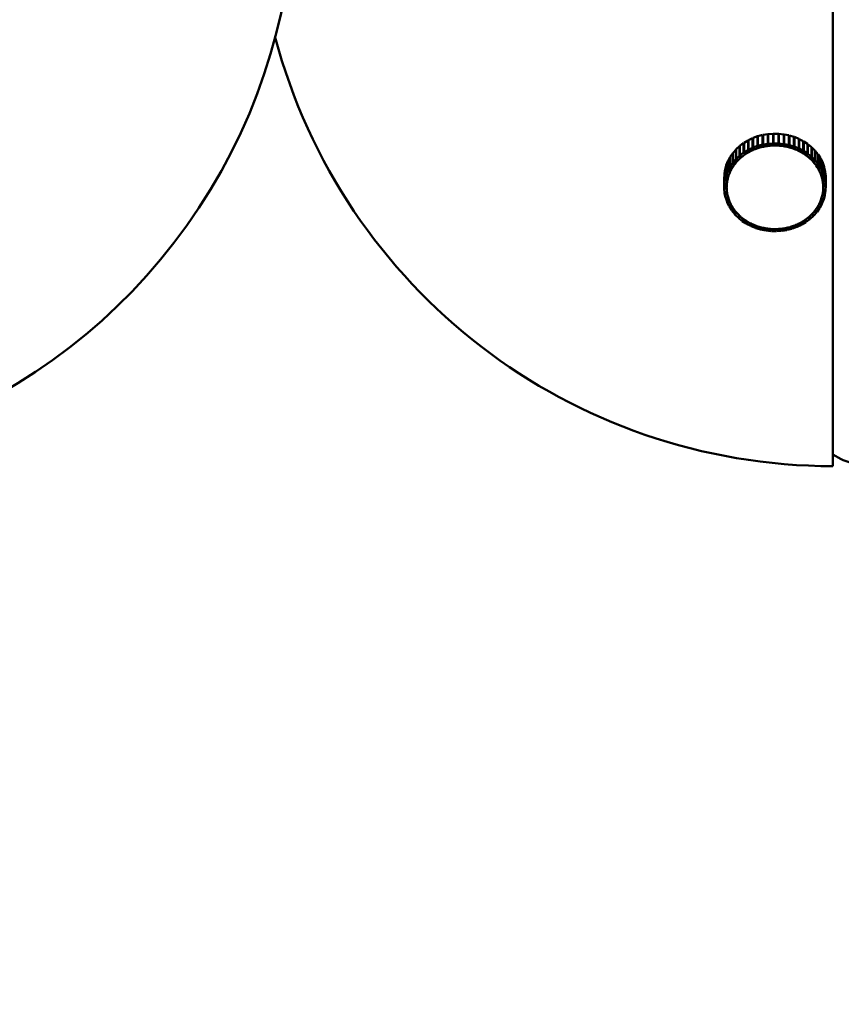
# Model space of a CAD drawing. Header units: millimetres. Extents: x 381 to 3103, y 17 to 2472.
# Tile 10 of 36: x 1206 to 1291, y 604 to 706. Entities that reach past the tile are written whole.
import ezdxf

# ---------------------------------------------------------------- set-up
doc = ezdxf.new("R2010")
doc.units = ezdxf.units.MM
doc.header["$LTSCALE"] = 12
doc.layers.add('Widoczne (ISO)', color=7, linetype='Continuous', lineweight=50)
doc.layers.add('Wymiar (ISO)', color=7, linetype='Continuous', lineweight=18)
doc.styles.add('Tekst notatki (ISO)', font='tahoma.ttf')
doc.dimstyles.new('Domyślne (ISO)', dxfattribs={"dimscale": 12, "dimtxt": 3, "dimasz": 3, "dimexe": 3.175, "dimexo": 0, "dimgap": 0.762, "dimtad": 1, "dimdec": 1, "dimlfac": 0.03937, "dimrnd": 1e-08, "dimzin": 0, "dimdsep": 46, "dimtxsty": 'Tekst notatki (ISO)', "dimblk": 'Filled-1', "dimcen": 0.09, "dimdle": 10, "dimse1": 1, "dimse2": 1, "dimclrd": 256, "dimclre": 256, "dimclrt": 256, "dimadec": 0, "dimazin": 0, "dimtfac": 0.666667, "dimtmove": 0, "dimatfit": 3, "dimfxl": 1, "dimtolj": 1, "dimlwd": 15, "dimlwe": 15, "dimarcsym": 0})

# ---------------------------------------------------------------- blocks, each defined once
blk = doc.blocks.new('Filled-1')
at = {"color": 0}
for p, q in [((0, 0), (-1, 0.25)), ((-1, 0.25), (-1, -0.25)), ((-1, 0), (0, 0)), ((-1, -0.25), (0, 0))]:
    blk.add_line(p, q, dxfattribs=at)
at = {"color": 0, "flags": 128}
blk.add_lwpolyline([(-1, -0.25), (0, 0), (-1, 0.25), (-1, -0.25)], dxfattribs=at)
at = {"color": 0}
blk.add_solid([(-1, -0.25), (0, 0), (-1, 0.25), (-1, -0.25)], dxfattribs=at)
blk = doc.blocks.new('*D9')
at = {"layer": 'Defpoints', "color": 0, "transparency": 16777216}
for p in [(925.71, 1346.51), (1573.16, 1346.51), (870.71, 230.38)]:
    blk.add_point(p, dxfattribs=at)
at = {"layer": 'Wymiar (ISO)', "lineweight": 15, "transparency": 16777216}
blk.add_line((1573.16, 266.38), (1573.16, 1310.51), dxfattribs=at)
at = {"layer": 'Wymiar (ISO)', "lineweight": 15, "transparency": 16777216, "xscale": 36, "yscale": 36, "zscale": 36}
for p, rotation in [((1573.16, 1346.51), 90), ((1573.16, 230.38), 270)]:
    blk.add_blockref('Filled-1', p, dxfattribs=dict(at, rotation=rotation))
at = {"layer": 'Wymiar (ISO)', "lineweight": 18, "transparency": 16777216, "insert": (1465.84, 689.34), "char_height": 36, "attachment_point": 1, "rotation": 90, "style": 'Tekst notatki (ISO)'}
blk.add_mtext('\\A1;43.9\\P1116 mm', dxfattribs=at)
blk = doc.blocks.new('*D10')
at = {"layer": 'Defpoints', "color": 0, "transparency": 16777216}
for p in [(925.71, 1496.51), (1573.16, 1496.51), (870.71, 230.38)]:
    blk.add_point(p, dxfattribs=at)
at = {"layer": 'Wymiar (ISO)', "lineweight": 15, "transparency": 16777216}
for p, q in [((1573.16, 1496.51), (1573.16, 1749)), ((1573.16, 266.38), (1573.16, 1460.51))]:
    blk.add_line(p, q, dxfattribs=at)
at = {"layer": 'Wymiar (ISO)', "lineweight": 15, "transparency": 16777216, "xscale": 36, "yscale": 36, "zscale": 36}
for p, rotation in [((1573.16, 1496.51), 90), ((1573.16, 230.38), 270)]:
    blk.add_blockref('Filled-1', p, dxfattribs=dict(at, rotation=rotation))
at = {"layer": 'Wymiar (ISO)', "lineweight": 18, "transparency": 16777216, "insert": (1465.7, 1541.65), "char_height": 36, "attachment_point": 1, "rotation": 90, "style": 'Tekst notatki (ISO)'}
blk.add_mtext('\\A1;49.8\\P1266 mm', dxfattribs=at)
blk = doc.blocks.new('*D11')
at = {"layer": 'Defpoints', "color": 0, "transparency": 16777216}
for p in [(925.71, 1796.51), (1573.16, 1796.51), (870.71, 230.38)]:
    blk.add_point(p, dxfattribs=at)
at = {"layer": 'Wymiar (ISO)', "lineweight": 15, "transparency": 16777216}
for p, q in [((1573.16, 1796.51), (1573.16, 2049)), ((1573.16, 266.38), (1573.16, 1760.51))]:
    blk.add_line(p, q, dxfattribs=at)
at = {"layer": 'Wymiar (ISO)', "lineweight": 15, "transparency": 16777216, "xscale": 36, "yscale": 36, "zscale": 36}
for p, rotation in [((1573.16, 1796.51), 90), ((1573.16, 230.38), 270)]:
    blk.add_blockref('Filled-1', p, dxfattribs=dict(at, rotation=rotation))
at = {"layer": 'Wymiar (ISO)', "lineweight": 18, "transparency": 16777216, "insert": (1465.92, 1841.65), "char_height": 36, "attachment_point": 1, "rotation": 90, "style": 'Tekst notatki (ISO)'}
blk.add_mtext('\\A1;61.7\\P1566 mm', dxfattribs=at)
blk = doc.blocks.new('*D12')
at = {"layer": 'Defpoints', "color": 0, "transparency": 16777216}
for p in [(925.71, 2246.01), (1573.16, 2246.01), (870.71, 230.38)]:
    blk.add_point(p, dxfattribs=at)
at = {"layer": 'Wymiar (ISO)', "lineweight": 15, "transparency": 16777216}
blk.add_line((1573.16, 266.38), (1573.16, 2210.01), dxfattribs=at)
at = {"layer": 'Wymiar (ISO)', "lineweight": 15, "transparency": 16777216, "xscale": 36, "yscale": 36, "zscale": 36}
for p, rotation in [((1573.16, 2246.01), 90), ((1573.16, 230.38), 270)]:
    blk.add_blockref('Filled-1', p, dxfattribs=dict(at, rotation=rotation))
at = {"layer": 'Wymiar (ISO)', "lineweight": 18, "transparency": 16777216, "insert": (1465.79, 2138.24), "char_height": 36, "attachment_point": 1, "rotation": 90, "style": 'Tekst notatki (ISO)'}
blk.add_mtext('\\A1;79.4\\P2016 mm', dxfattribs=at)

msp = doc.modelspace()

# ---------------------------------------------------------------- linework, layer by layer
at = {"layer": 'Widoczne (ISO)'}
for p, q in [((1290, 659.97), (1290, 779.47)), ((1282.72, 694.26), (1282.24, 694.13)), ((1282.77, 694.12), (1282.72, 694.26)), ((1282.72, 693.26), (1282.72, 694.26)), ((1283.26, 694.35), (1282.77, 694.27)), ((1282.77, 694.27), (1282.77, 693.27)), ((1283.31, 694.14), (1283.26, 694.35)), ((1283.26, 693.35), (1283.26, 694.35)), ((1283.81, 694.39), (1283.31, 694.35)), ((1283.31, 694.35), (1283.31, 693.35)), ((1283.83, 694.17), (1283.81, 694.39)), ((1283.81, 693.39), (1283.81, 694.39)), ((1283.86, 694.39), (1283.86, 693.39)), ((1283.86, 694.17), (1283.86, 694.39)), ((1284.36, 694.38), (1283.86, 694.39)), ((1284.36, 693.38), (1284.36, 694.38)), ((1284.38, 694.16), (1284.41, 694.38)), ((1284.41, 694.38), (1284.41, 693.38)), ((1284.91, 694.32), (1284.41, 694.38)), ((1284.91, 694.13), (1284.96, 694.32)), ((1284.91, 693.32), (1284.91, 694.32)), ((1284.96, 694.32), (1284.96, 693.32)), ((1285.44, 694.22), (1284.96, 694.32)), ((1285.44, 693.22), (1285.44, 694.22)), ((1285.44, 694.09), (1285.49, 694.2)), ((1285.49, 694.2), (1285.49, 693.2)), ((1285.96, 694.06), (1285.49, 694.2)), ((1280.76, 693.43), (1280.38, 693.14)), ((1280.8, 693.39), (1280.76, 693.43)), ((1280.76, 692.43), (1280.76, 693.43)), ((1281.21, 693.7), (1280.8, 693.45)), ((1280.8, 693.45), (1280.8, 692.45)), ((1281.25, 693.65), (1281.21, 693.7)), ((1281.21, 692.7), (1281.21, 693.7)), ((1281.69, 693.93), (1281.25, 693.72)), ((1281.25, 693.72), (1281.25, 692.72)), ((1281.74, 693.86), (1281.69, 693.93)), ((1281.69, 692.93), (1281.69, 693.93)), ((1282.2, 694.12), (1281.74, 693.95)), ((1281.74, 693.95), (1281.74, 692.95)), ((1282.24, 694.02), (1282.2, 694.12)), ((1282.2, 693.12), (1282.2, 694.12)), ((1282.24, 694.13), (1282.24, 693.13)), ((1282.24, 693.13), (1282.72, 693.26)), ((1282.8, 693.05), (1282.72, 693.26)), ((1282.77, 693.27), (1283.26, 693.35)), ((1282.82, 693.05), (1282.77, 693.27)), ((1283.31, 693.14), (1283.26, 693.35)), ((1283.31, 693.14), (1283.31, 694.14)), ((1283.31, 693.35), (1283.81, 693.39)), ((1283.33, 693.14), (1283.31, 693.35)), ((1283.58, 693.16), (1283.83, 693.17)), ((1283.83, 693.17), (1283.81, 693.39)), ((1283.83, 693.17), (1283.83, 694.17)), ((1283.86, 694.17), (1283.86, 693.17)), ((1283.86, 693.17), (1283.86, 693.39)), ((1283.86, 693.39), (1284.36, 693.38)), ((1283.86, 693.17), (1284.11, 693.17)), ((1284.11, 693.17), (1284.36, 693.17)), ((1284.36, 693.17), (1284.36, 693.38)), ((1284.38, 694.16), (1284.38, 693.16)), ((1284.38, 693.16), (1284.41, 693.38)), ((1284.41, 693.38), (1284.91, 693.32)), ((1284.88, 693.11), (1284.91, 693.32)), ((1284.9, 693.11), (1284.96, 693.32)), ((1284.9, 693.27), (1284.9, 693.11)), ((1284.96, 693.32), (1285.44, 693.22)), ((1285.39, 693.01), (1285.44, 693.22)), ((1285.41, 693), (1285.49, 693.2)), ((1285.49, 693.2), (1285.96, 693.06)), ((1285.96, 693.06), (1285.96, 694.06)), ((1285.96, 693.96), (1286.01, 694.05)), ((1286.01, 694.05), (1286.01, 693.05)), ((1286.46, 693.86), (1286.01, 694.05)), ((1286.46, 692.86), (1286.46, 693.86)), ((1286.46, 693.78), (1286.51, 693.84)), ((1286.51, 693.84), (1286.51, 692.84)), ((1286.93, 693.62), (1286.51, 693.84)), ((1286.93, 692.62), (1286.93, 693.62)), ((1286.93, 693.54), (1286.98, 693.59)), ((1286.98, 693.59), (1286.98, 692.59)), ((1287.37, 693.33), (1286.98, 693.59)), ((1287.37, 692.33), (1287.37, 693.33)), ((1287.37, 693.27), (1287.41, 693.3)), ((1287.41, 693.3), (1287.41, 692.3)), ((1287.78, 693), (1287.41, 693.3)), ((1279.64, 692.38), (1279.38, 692.01)), ((1279.67, 692.37), (1279.64, 692.38)), ((1279.64, 691.38), (1279.64, 692.38)), ((1279.97, 692.76), (1279.67, 692.42)), ((1279.67, 692.42), (1279.67, 691.42)), ((1280, 692.74), (1279.97, 692.76)), ((1279.97, 691.76), (1279.97, 692.76)), ((1280.34, 693.11), (1280, 692.8)), ((1280, 692.8), (1280, 691.8)), ((1280.38, 693.08), (1280.34, 693.11)), ((1280.34, 692.11), (1280.34, 693.11)), ((1280.38, 693.14), (1280.38, 692.14)), ((1280.38, 692.14), (1280.76, 692.43)), ((1280.73, 692.12), (1280.92, 692.26)), ((1280.92, 692.26), (1280.76, 692.43)), ((1280.8, 692.45), (1281.21, 692.7)), ((1280.94, 692.27), (1280.8, 692.45)), ((1280.92, 692.26), (1280.92, 692.3)), ((1280.94, 692.27), (1281.15, 692.4)), ((1281.15, 692.4), (1281.35, 692.52)), ((1281.35, 692.52), (1281.21, 692.7)), ((1281.25, 692.72), (1281.69, 692.93)), ((1281.37, 692.53), (1281.25, 692.72)), ((1281.35, 692.52), (1281.35, 692.56)), ((1281.37, 692.53), (1281.59, 692.64)), ((1281.59, 692.64), (1281.81, 692.74)), ((1281.81, 692.74), (1281.69, 692.93)), ((1281.74, 692.95), (1282.2, 693.12)), ((1281.83, 692.75), (1281.74, 692.95)), ((1281.81, 692.74), (1281.81, 692.79)), ((1281.83, 692.75), (1282.06, 692.83)), ((1282.06, 692.83), (1282.29, 692.92)), ((1282.29, 692.92), (1282.2, 693.12)), ((1282.32, 692.92), (1282.24, 693.13)), ((1282.29, 692.92), (1282.29, 692.99)), ((1282.32, 692.92), (1282.56, 692.99)), ((1282.56, 692.99), (1282.8, 693.05)), ((1282.8, 693.05), (1282.8, 693.16)), ((1282.82, 693.05), (1283.06, 693.09)), ((1283.06, 693.09), (1283.31, 693.14)), ((1283.33, 693.14), (1283.58, 693.16)), ((1284.38, 693.16), (1284.63, 693.14)), ((1284.63, 693.14), (1284.88, 693.11)), ((1284.9, 693.11), (1285.14, 693.06)), ((1285.14, 693.06), (1285.39, 693.01)), ((1285.41, 693.09), (1285.41, 693)), ((1285.41, 693), (1285.65, 692.93)), ((1285.65, 692.93), (1285.88, 692.86)), ((1285.88, 692.86), (1285.96, 693.06)), ((1285.9, 692.85), (1286.01, 693.05)), ((1285.9, 692.91), (1285.9, 692.85)), ((1285.9, 692.85), (1286.13, 692.76)), ((1286.01, 693.05), (1286.46, 692.86)), ((1286.13, 692.76), (1286.36, 692.67)), ((1286.36, 692.67), (1286.46, 692.86)), ((1286.38, 692.66), (1286.51, 692.84)), ((1286.38, 692.7), (1286.38, 692.66)), ((1286.38, 692.66), (1286.59, 692.54)), ((1286.51, 692.84), (1286.93, 692.62)), ((1286.59, 692.54), (1286.8, 692.43)), ((1286.8, 692.43), (1286.93, 692.62)), ((1286.82, 692.42), (1286.98, 692.59)), ((1286.82, 692.46), (1286.82, 692.42)), ((1286.82, 692.42), (1287.02, 692.29)), ((1286.98, 692.59), (1287.37, 692.33)), ((1287.02, 692.29), (1287.22, 692.16)), ((1287.22, 692.16), (1287.37, 692.33)), ((1287.24, 692.14), (1287.41, 692.3)), ((1287.24, 692.18), (1287.24, 692.14)), ((1287.41, 692.3), (1287.78, 692)), ((1287.78, 692), (1287.78, 693)), ((1287.78, 692.95), (1287.81, 692.97)), ((1287.81, 692.97), (1287.81, 691.97)), ((1288.14, 692.65), (1287.81, 692.97)), ((1288.14, 691.65), (1288.14, 692.65)), ((1288.14, 692.59), (1288.17, 692.61)), ((1288.17, 692.61), (1288.17, 691.61)), ((1288.45, 692.26), (1288.17, 692.61)), ((1288.45, 691.26), (1288.45, 692.26)), ((1288.45, 692.21), (1288.48, 692.22)), ((1288.48, 692.22), (1288.48, 691.22)), ((1288.72, 691.84), (1288.48, 692.22)), ((1279.12, 691.54), (1278.96, 691.13)), ((1278.96, 691.13), (1278.96, 690.13)), ((1279.14, 691.54), (1279.12, 691.54)), ((1279.12, 690.54), (1279.12, 691.54)), ((1279.36, 691.97), (1279.14, 691.58)), ((1279.14, 691.58), (1279.14, 690.58)), ((1279.38, 691.97), (1279.36, 691.97)), ((1279.36, 690.97), (1279.36, 691.97)), ((1279.38, 692.01), (1279.38, 691.01)), ((1279.38, 691.01), (1279.64, 691.38)), ((1279.85, 691.27), (1279.64, 691.38)), ((1279.67, 691.42), (1279.97, 691.76)), ((1279.87, 691.29), (1279.67, 691.42)), ((1279.72, 691.09), (1279.85, 691.27)), ((1279.85, 691.27), (1279.85, 691.3)), ((1279.87, 691.29), (1280.02, 691.46)), ((1280.17, 691.63), (1279.97, 691.76)), ((1280, 691.8), (1280.34, 692.11)), ((1280.18, 691.65), (1280, 691.8)), ((1280.02, 691.46), (1280.17, 691.63)), ((1280.17, 691.63), (1280.17, 691.66)), ((1280.18, 691.65), (1280.36, 691.81)), ((1280.53, 691.96), (1280.34, 692.11)), ((1280.36, 691.81), (1280.53, 691.96)), ((1280.54, 691.98), (1280.38, 692.14)), ((1280.53, 691.96), (1280.53, 692)), ((1280.54, 691.98), (1280.73, 692.12)), ((1287.24, 692.14), (1287.42, 692)), ((1287.42, 692), (1287.61, 691.85)), ((1287.61, 691.85), (1287.78, 692)), ((1287.62, 691.83), (1287.81, 691.97)), ((1287.62, 691.86), (1287.62, 691.83)), ((1287.62, 691.83), (1287.79, 691.67)), ((1287.79, 691.67), (1287.95, 691.5)), ((1287.81, 691.97), (1288.14, 691.65)), ((1287.95, 691.5), (1288.14, 691.65)), ((1287.96, 691.49), (1288.17, 691.61)), ((1287.96, 691.52), (1287.96, 691.49)), ((1287.96, 691.49), (1288.11, 691.31)), ((1288.11, 691.31), (1288.25, 691.13)), ((1288.17, 691.61), (1288.45, 691.26)), ((1288.25, 691.13), (1288.45, 691.26)), ((1288.26, 691.11), (1288.48, 691.22)), ((1288.26, 691.14), (1288.26, 691.11)), ((1288.48, 691.22), (1288.72, 690.84)), ((1288.72, 690.84), (1288.72, 691.84)), ((1288.72, 691.79), (1288.74, 691.8)), ((1288.74, 691.8), (1288.74, 690.8)), ((1288.94, 691.4), (1288.74, 691.8)), ((1288.94, 690.4), (1288.94, 691.4)), ((1288.94, 691.36), (1288.95, 691.36)), ((1288.95, 691.36), (1288.95, 690.36)), ((1289.1, 690.95), (1288.95, 691.36)), ((1278.76, 690.15), (1278.74, 689.72)), ((1278.82, 690.63), (1278.76, 690.2)), ((1278.76, 690.2), (1278.76, 689.2)), ((1278.76, 690.15), (1278.76, 690.15)), ((1278.76, 689.16), (1278.76, 690.15)), ((1278.83, 690.63), (1278.82, 690.63)), ((1278.82, 689.63), (1278.82, 690.63)), ((1278.95, 691.09), (1278.83, 690.67)), ((1278.83, 690.67), (1278.83, 689.67)), ((1278.96, 691.09), (1278.95, 691.09)), ((1278.95, 690.09), (1278.95, 691.09)), ((1278.96, 690.13), (1279.12, 690.54)), ((1279.2, 690.06), (1278.96, 690.13)), ((1279.36, 690.47), (1279.12, 690.54)), ((1279.14, 690.58), (1279.36, 690.97)), ((1279.37, 690.49), (1279.14, 690.58)), ((1279.2, 690.06), (1279.28, 690.27)), ((1279.28, 690.27), (1279.36, 690.47)), ((1279.58, 690.88), (1279.36, 690.97)), ((1279.36, 690.47), (1279.36, 690.49)), ((1279.37, 690.49), (1279.48, 690.69)), ((1279.59, 690.9), (1279.38, 691.01)), ((1279.48, 690.69), (1279.58, 690.88)), ((1279.58, 690.88), (1279.58, 690.91)), ((1279.59, 690.9), (1279.72, 691.09)), ((1288.26, 691.11), (1288.38, 690.92)), ((1288.38, 690.92), (1288.5, 690.73)), ((1288.5, 690.73), (1288.72, 690.84)), ((1288.51, 690.72), (1288.74, 690.8)), ((1288.51, 690.74), (1288.51, 690.72)), ((1288.51, 690.72), (1288.61, 690.52)), ((1288.61, 690.52), (1288.71, 690.32)), ((1288.71, 690.32), (1288.94, 690.4)), ((1288.71, 690.3), (1288.95, 690.36)), ((1288.71, 690.32), (1288.71, 690.3)), ((1288.71, 690.3), (1288.79, 690.09)), ((1288.74, 690.8), (1288.94, 690.4)), ((1288.95, 690.36), (1289.1, 689.95)), ((1289.1, 689.95), (1289.1, 690.95)), ((1289.1, 690.9), (1289.11, 690.9)), ((1289.11, 690.9), (1289.11, 689.9)), ((1289.2, 690.48), (1289.11, 690.9)), ((1289.2, 689.48), (1289.2, 690.48)), ((1289.2, 690.43), (1289.21, 690.43)), ((1289.21, 690.43), (1289.21, 689.43)), ((1289.25, 690), (1289.21, 690.43)), ((1278.74, 689.72), (1278.74, 688.72)), ((1278.74, 688.72), (1278.76, 689.16)), ((1278.76, 689.2), (1278.82, 689.63)), ((1279.01, 689.17), (1278.76, 689.2)), ((1279.01, 689.15), (1278.76, 689.16)), ((1279.07, 689.6), (1278.82, 689.63)), ((1278.83, 689.67), (1278.95, 690.09)), ((1279.07, 689.62), (1278.83, 689.67)), ((1279.19, 690.04), (1278.95, 690.09)), ((1279, 688.93), (1279.01, 689.15)), ((1279.01, 689.17), (1279.04, 689.39)), ((1279.01, 689.15), (1279.01, 689.17)), ((1279.04, 689.39), (1279.07, 689.6)), ((1279.07, 689.62), (1279.13, 689.83)), ((1279.07, 689.6), (1279.07, 689.62)), ((1279.13, 689.83), (1279.19, 690.04)), ((1279.19, 690.04), (1279.19, 690.06)), ((1288.79, 690.09), (1288.86, 689.88)), ((1288.86, 689.88), (1289.1, 689.95)), ((1288.86, 689.86), (1289.11, 689.9)), ((1288.86, 689.88), (1288.86, 689.86)), ((1288.86, 689.86), (1288.91, 689.65)), ((1288.91, 689.65), (1288.96, 689.44)), ((1288.96, 689.44), (1289.2, 689.48)), ((1288.96, 689.44), (1288.96, 689.42)), ((1288.96, 689.42), (1289.21, 689.43)), ((1288.96, 689.42), (1288.98, 689.2)), ((1288.98, 689.2), (1289, 688.98)), ((1289.11, 689.9), (1289.2, 689.48)), ((1289.21, 689.43), (1289.25, 689)), ((1289.25, 689), (1289.25, 690)), ((1289.25, 689.96), (1289.25, 688.96)), ((1289.25, 689.96), (1289.25, 689.96)), ((1278.99, 688.72), (1278.74, 688.72)), ((1278.75, 688.68), (1278.75, 688.72)), ((1278.99, 688.7), (1278.75, 688.68)), ((1278.79, 688.25), (1278.75, 688.68)), ((1279.04, 688.27), (1278.79, 688.25)), ((1278.79, 688.2), (1278.79, 688.25)), ((1279.04, 688.24), (1278.79, 688.2)), ((1278.89, 687.78), (1278.79, 688.2)), ((1278.99, 688.72), (1279, 688.93)), ((1278.99, 688.7), (1278.99, 688.75)), ((1279.02, 688.48), (1278.99, 688.7)), ((1279, 688.84), (1279, 688.89)), ((1279.04, 688.27), (1279.02, 688.48)), ((1279.04, 688.31), (1279.04, 688.27)), ((1279.04, 688.24), (1279.04, 688.29)), ((1279.09, 688.03), (1279.04, 688.24)), ((1288.92, 688.09), (1288.92, 688.06)), ((1288.96, 688.3), (1288.93, 688.08)), ((1288.93, 688.08), (1288.93, 688.11)), ((1288.93, 688.08), (1289.18, 688.05)), ((1288.99, 688.51), (1288.96, 688.3)), ((1289, 688.75), (1288.99, 688.53)), ((1288.99, 688.53), (1288.99, 688.62)), ((1288.99, 688.59), (1288.99, 688.51)), ((1288.99, 688.53), (1289.24, 688.53)), ((1288.99, 688.51), (1289.24, 688.48)), ((1289, 688.84), (1289, 689.02)), ((1289, 688.98), (1289.25, 689)), ((1289, 688.98), (1289, 688.96)), ((1289, 688.96), (1289, 688.75)), ((1289, 688.96), (1289.25, 688.96)), ((1289.24, 688.48), (1289.18, 688.05)), ((1289.25, 688.96), (1289.24, 688.53)), ((1289.24, 688.53), (1289.24, 688.48)), ((1279.13, 687.82), (1278.89, 687.78)), ((1279.14, 687.8), (1278.9, 687.74)), ((1278.9, 687.74), (1278.9, 687.78)), ((1279.04, 687.32), (1278.9, 687.74)), ((1279.28, 687.38), (1279.04, 687.32)), ((1279.29, 687.36), (1279.06, 687.28)), ((1279.06, 687.28), (1279.06, 687.33)), ((1279.25, 686.88), (1279.06, 687.28)), ((1279.13, 687.82), (1279.09, 688.03)), ((1279.13, 687.84), (1279.13, 687.82)), ((1279.14, 687.8), (1279.14, 687.82)), ((1279.21, 687.59), (1279.14, 687.8)), ((1279.28, 687.38), (1279.21, 687.59)), ((1279.28, 687.4), (1279.28, 687.38)), ((1279.29, 687.36), (1279.29, 687.38)), ((1279.39, 687.17), (1279.29, 687.36)), ((1279.48, 686.97), (1279.39, 687.17)), ((1288.63, 687.19), (1288.52, 686.99)), ((1288.63, 687.2), (1288.63, 687.19)), ((1288.63, 687.19), (1288.85, 687.1)), ((1288.72, 687.41), (1288.64, 687.21)), ((1288.64, 687.21), (1288.64, 687.22)), ((1288.64, 687.21), (1288.87, 687.14)), ((1288.85, 687.1), (1288.64, 686.71)), ((1288.8, 687.62), (1288.72, 687.41)), ((1288.8, 687.64), (1288.8, 687.62)), ((1288.8, 687.62), (1289.04, 687.55)), ((1288.87, 687.85), (1288.81, 687.64)), ((1288.81, 687.64), (1288.81, 687.66)), ((1288.81, 687.64), (1289.05, 687.59)), ((1288.85, 687.14), (1288.85, 687.1)), ((1288.92, 688.06), (1288.87, 687.85)), ((1289.04, 687.55), (1288.87, 687.14)), ((1288.92, 688.06), (1289.17, 688.01)), ((1289.04, 687.59), (1289.04, 687.55)), ((1289.17, 688.01), (1289.05, 687.59)), ((1289.17, 688.05), (1289.17, 688.01)), ((1279.48, 686.97), (1279.25, 686.88)), ((1279.5, 686.95), (1279.28, 686.84)), ((1279.28, 686.84), (1279.28, 686.89)), ((1279.52, 686.46), (1279.28, 686.84)), ((1279.48, 686.98), (1279.48, 686.97)), ((1279.5, 686.95), (1279.5, 686.96)), ((1279.62, 686.76), (1279.5, 686.95)), ((1279.74, 686.57), (1279.52, 686.46)), ((1279.75, 686.55), (1279.54, 686.43)), ((1279.54, 686.43), (1279.54, 686.48)), ((1279.83, 686.07), (1279.54, 686.43)), ((1279.74, 686.57), (1279.62, 686.76)), ((1279.74, 686.58), (1279.74, 686.57)), ((1279.75, 686.55), (1279.75, 686.56)), ((1279.89, 686.37), (1279.75, 686.55)), ((1280.03, 686.19), (1279.83, 686.07)), ((1280.05, 686.18), (1279.86, 686.04)), ((1279.86, 686.04), (1279.86, 686.09)), ((1280.19, 685.71), (1279.86, 686.04)), ((1280.03, 686.19), (1279.89, 686.37)), ((1280.03, 686.2), (1280.03, 686.19)), ((1280.05, 686.18), (1280.05, 686.19)), ((1280.21, 686.01), (1280.05, 686.18)), ((1287.81, 686.03), (1287.64, 685.87)), ((1287.81, 686.04), (1287.81, 686.03)), ((1287.81, 686.03), (1287.99, 685.88)), ((1287.98, 686.22), (1287.83, 686.05)), ((1287.83, 686.05), (1287.83, 686.06)), ((1287.83, 686.05), (1288.03, 685.92)), ((1288.13, 686.39), (1287.98, 686.22)), ((1288.33, 686.26), (1288.03, 685.92)), ((1288.13, 686.4), (1288.13, 686.39)), ((1288.13, 686.39), (1288.33, 686.26)), ((1288.27, 686.6), (1288.14, 686.41)), ((1288.14, 686.41), (1288.14, 686.42)), ((1288.14, 686.41), (1288.36, 686.3)), ((1288.4, 686.78), (1288.27, 686.6)), ((1288.33, 686.31), (1288.33, 686.26)), ((1288.62, 686.67), (1288.36, 686.3)), ((1288.4, 686.79), (1288.4, 686.78)), ((1288.4, 686.78), (1288.62, 686.67)), ((1288.52, 686.99), (1288.41, 686.8)), ((1288.41, 686.8), (1288.41, 686.81)), ((1288.41, 686.8), (1288.64, 686.71)), ((1288.62, 686.72), (1288.62, 686.67)), ((1280.37, 685.85), (1280.19, 685.71)), ((1280.37, 685.85), (1280.21, 686.01)), ((1280.39, 685.83), (1280.22, 685.68)), ((1280.22, 685.68), (1280.22, 685.73)), ((1280.58, 685.38), (1280.22, 685.68)), ((1280.37, 685.86), (1280.37, 685.85)), ((1280.39, 685.83), (1280.39, 685.84)), ((1280.57, 685.69), (1280.39, 685.83)), ((1280.76, 685.54), (1280.57, 685.69)), ((1280.76, 685.54), (1280.58, 685.38)), ((1280.77, 685.52), (1280.62, 685.35)), ((1280.62, 685.35), (1280.62, 685.42)), ((1281.02, 685.09), (1280.62, 685.35)), ((1280.76, 685.54), (1280.76, 685.54)), ((1280.77, 685.52), (1280.77, 685.53)), ((1280.97, 685.39), (1280.77, 685.52)), ((1281.17, 685.26), (1280.97, 685.39)), ((1281.17, 685.26), (1281.02, 685.09)), ((1281.19, 685.25), (1281.06, 685.07)), ((1281.06, 685.07), (1281.06, 685.14)), ((1281.49, 684.84), (1281.06, 685.07)), ((1281.17, 685.27), (1281.17, 685.26)), ((1281.19, 685.25), (1281.19, 685.26)), ((1281.41, 685.14), (1281.19, 685.25)), ((1281.62, 685.03), (1281.41, 685.14)), ((1281.62, 685.03), (1281.49, 684.84)), ((1281.64, 685.02), (1281.53, 684.82)), ((1281.62, 685.03), (1281.62, 685.03)), ((1281.64, 685.02), (1281.64, 685.02)), ((1281.87, 684.92), (1281.64, 685.02)), ((1286.4, 685.04), (1286.19, 684.94)), ((1286.62, 685.15), (1286.4, 685.04)), ((1286.62, 685.16), (1286.62, 685.15)), ((1286.62, 685.15), (1286.74, 684.96)), ((1286.85, 685.28), (1286.64, 685.16)), ((1286.64, 685.16), (1286.64, 685.17)), ((1286.64, 685.16), (1286.79, 684.98)), ((1286.74, 685.04), (1286.74, 684.96)), ((1287.2, 685.23), (1286.79, 684.98)), ((1287.06, 685.41), (1286.85, 685.28)), ((1287.06, 685.41), (1287.06, 685.41)), ((1287.06, 685.41), (1287.2, 685.23)), ((1287.26, 685.56), (1287.07, 685.42)), ((1287.07, 685.42), (1287.07, 685.43)), ((1287.07, 685.42), (1287.24, 685.26)), ((1287.2, 685.3), (1287.2, 685.23)), ((1287.62, 685.54), (1287.24, 685.26)), ((1287.45, 685.7), (1287.26, 685.56)), ((1287.45, 685.71), (1287.45, 685.7)), ((1287.45, 685.7), (1287.62, 685.54)), ((1287.64, 685.87), (1287.47, 685.72)), ((1287.47, 685.72), (1287.47, 685.72)), ((1287.47, 685.72), (1287.65, 685.57)), ((1287.62, 685.6), (1287.62, 685.54)), ((1287.99, 685.88), (1287.65, 685.57)), ((1287.99, 685.94), (1287.99, 685.88)), ((1281.53, 684.82), (1281.53, 684.9)), ((1281.99, 684.64), (1281.53, 684.82)), ((1282.09, 684.83), (1281.87, 684.92)), ((1282.09, 684.83), (1281.99, 684.64)), ((1282.12, 684.82), (1282.03, 684.62)), ((1282.03, 684.62), (1282.03, 684.72)), ((1282.51, 684.48), (1282.03, 684.62)), ((1282.09, 684.84), (1282.09, 684.83)), ((1282.12, 684.82), (1282.12, 684.83)), ((1282.35, 684.75), (1282.12, 684.82)), ((1282.59, 684.68), (1282.35, 684.75)), ((1282.59, 684.68), (1282.51, 684.48)), ((1282.61, 684.68), (1282.55, 684.46)), ((1282.55, 684.46), (1282.55, 684.6)), ((1283.04, 684.37), (1282.55, 684.46)), ((1282.59, 684.69), (1282.59, 684.68)), ((1282.61, 684.68), (1282.61, 684.68)), ((1282.85, 684.63), (1282.61, 684.68)), ((1283.1, 684.58), (1282.85, 684.63)), ((1283.1, 684.58), (1283.04, 684.37)), ((1283.12, 684.57), (1283.09, 684.36)), ((1283.09, 684.36), (1283.09, 684.55)), ((1283.59, 684.3), (1283.09, 684.36)), ((1283.1, 684.58), (1283.1, 684.58)), ((1283.12, 684.57), (1283.12, 684.58)), ((1283.37, 684.55), (1283.12, 684.57)), ((1283.62, 684.52), (1283.37, 684.55)), ((1283.62, 684.52), (1283.59, 684.3)), ((1283.62, 684.52), (1283.62, 684.52)), ((1283.64, 684.52), (1283.64, 684.52)), ((1283.64, 684.3), (1283.64, 684.52)), ((1283.64, 684.52), (1283.64, 684.3)), ((1283.89, 684.51), (1283.64, 684.52)), ((1284.14, 684.29), (1283.64, 684.3)), ((1284.14, 684.51), (1283.89, 684.51)), ((1284.14, 684.51), (1284.14, 684.51)), ((1284.14, 684.51), (1284.14, 684.29)), ((1284.41, 684.53), (1284.16, 684.51)), ((1284.16, 684.51), (1284.16, 684.51)), ((1284.16, 684.51), (1284.19, 684.29)), ((1284.68, 684.33), (1284.19, 684.29)), ((1284.66, 684.54), (1284.41, 684.53)), ((1284.66, 684.55), (1284.66, 684.54)), ((1284.66, 684.54), (1284.68, 684.33)), ((1284.68, 684.55), (1284.68, 684.33)), ((1284.93, 684.59), (1284.69, 684.55)), ((1284.69, 684.55), (1284.69, 684.55)), ((1284.69, 684.55), (1284.73, 684.33)), ((1285.22, 684.41), (1284.73, 684.33)), ((1285.18, 684.63), (1284.93, 684.59)), ((1285.18, 684.63), (1285.18, 684.63)), ((1285.18, 684.63), (1285.22, 684.41)), ((1285.44, 684.69), (1285.2, 684.63)), ((1285.2, 684.63), (1285.2, 684.64)), ((1285.2, 684.63), (1285.27, 684.42)), ((1285.22, 684.57), (1285.22, 684.41)), ((1285.75, 684.55), (1285.27, 684.42)), ((1285.68, 684.76), (1285.44, 684.69)), ((1285.68, 684.76), (1285.68, 684.76)), ((1285.68, 684.76), (1285.75, 684.55)), ((1285.93, 684.85), (1285.7, 684.76)), ((1285.7, 684.76), (1285.7, 684.77)), ((1285.7, 684.76), (1285.8, 684.56)), ((1285.75, 684.66), (1285.75, 684.55)), ((1286.26, 684.73), (1285.8, 684.56)), ((1286.16, 684.93), (1285.93, 684.85)), ((1286.16, 684.94), (1286.16, 684.93)), ((1286.16, 684.93), (1286.26, 684.73)), ((1286.19, 684.94), (1286.19, 684.95)), ((1286.19, 684.94), (1286.31, 684.75)), ((1286.26, 684.82), (1286.26, 684.73)), ((1286.74, 684.96), (1286.31, 684.75)), ((1290, 661.16), (1290.87, 660.71))]:
    msp.add_line(p, q, dxfattribs=at)
for centre, radius, start, end in [((1174.26, 719.72), 60, 259.8987, 100.1013), ((1290, 719.72), 59.75, 194.9096, 270), ((1293.18, 665.14), 5, 242.5057, 262.8759)]:
    msp.add_arc(centre, radius, start, end, dxfattribs=at)
for centre, major_axis, start_param, end_param in [((1284, 689.84), (5, 0), 1.708314, 1.70893), ((1284, 688.84), (5, 0), 1.549275, 1.653995), ((1284, 689.84), (5, 0), 1.599269, 1.604078), ((1284, 688.84), (5, 0), 1.444555, 1.549275), ((1284, 689.84), (5, 0), 1.494418, 1.498149), ((1284, 688.84), (5, 0), 2.177594, 2.282313), ((1284, 688.84), (5, 0), 2.072874, 2.177594), ((1284, 688.84), (5, 0), 1.968154, 2.072874), ((1284, 688.84), (5, 0), 1.863434, 1.968154), ((1284, 688.84), (5, 0), 1.758715, 1.863434), ((1284, 688.84), (5, 0), 1.653995, 1.758715), ((1284, 688.84), (5, 0), 1.339836, 1.444555), ((1284, 688.84), (5, 0), 1.235116, 1.339836), ((1284, 688.84), (5, 0), 1.130396, 1.235116), ((1284, 688.84), (5, 0), 1.025676, 1.130396), ((1284, 688.84), (5, 0), 0.920957, 1.025676), ((1284, 688.84), (5, 0), 0.816237, 0.920957), ((1284, 688.84), (5, 0), 2.491753, 2.596473), ((1284, 688.84), (5, 0), 2.387033, 2.491753), ((1284, 688.84), (5, 0), 2.282313, 2.387033), ((1284, 688.84), (5, 0), 0.711517, 0.816237), ((1284, 688.84), (5, 0), 0.606797, 0.711517), ((1284, 688.84), (5, 0), 0.502078, 0.606797), ((1284, 688.84), (-5, 0), 5.947505, 6.052225), ((1284, 688.84), (-5, 0), 5.842785, 5.947505), ((1284, 688.84), (5, 0), 2.596473, 2.701192), ((1284, 688.84), (5, 0), 0.397358, 0.502078), ((1284, 688.84), (5, 0), 0.292638, 0.397358), ((1284, 688.84), (-5, 0), 6.156944, 6.261664), ((1284, 688.84), (-5, 0), 6.052225, 6.156944), ((1284, 688.84), (5, 0), 0.187918, 0.292638), ((1284, 688.84), (5, 0), 0.083199, 0.187918), ((1284, 688.84), (5, 0), 6.261664, 6.366384), ((1284, 688.84), (-5, 0), 6.261664, 6.366384), ((1284, 688.84), (-5, 0), 0.083199, 0.187918), ((1284, 688.84), (5, 0), 6.052225, 6.156944), ((1284, 688.84), (5, 0), 6.156944, 6.261664), ((1284, 688.84), (-5, 0), 0.187918, 0.292638), ((1284, 688.84), (-5, 0), 0.292638, 0.397358), ((1284, 688.84), (-5, 0), 0.397358, 0.502078), ((1284, 688.84), (5, 0), 5.842785, 5.947505), ((1284, 688.84), (5, 0), 5.947505, 6.052225), ((1284, 688.84), (-5, 0), 0.502078, 0.606797), ((1284, 688.84), (-5, 0), 0.606797, 0.711517), ((1284, 688.84), (-5, 0), 2.387033, 2.491753), ((1284, 688.84), (-5, 0), 2.491753, 2.596473), ((1284, 688.84), (-5, 0), 2.596473, 2.701192), ((1284, 688.84), (-5, 0), 0.711517, 0.816237), ((1284, 688.84), (-5, 0), 0.816237, 0.920957), ((1284, 688.84), (-5, 0), 0.920957, 1.025676), ((1284, 688.84), (-5, 0), 1.025676, 1.130396), ((1284, 688.84), (-5, 0), 1.968154, 2.072874), ((1284, 688.84), (-5, 0), 2.072874, 2.177594), ((1284, 688.84), (-5, 0), 2.177594, 2.282313), ((1284, 688.84), (-5, 0), 2.282313, 2.387033), ((1284, 688.84), (-5, 0), 1.130396, 1.235116), ((1284, 688.84), (-5, 0), 1.235116, 1.339836), ((1284, 688.84), (-5, 0), 1.339836, 1.444555), ((1284, 688.84), (-5, 0), 1.444555, 1.549275), ((1284, 688.84), (-5, 0), 1.549275, 1.653995), ((1284, 688.84), (-5, 0), 1.653995, 1.758715), ((1284, 688.84), (-5, 0), 1.758715, 1.863434), ((1284, 688.84), (-5, 0), 1.863434, 1.968154)]:
    msp.add_ellipse(centre, major_axis=major_axis, ratio=0.866025, start_param=start_param, end_param=end_param, dxfattribs=at)

# ---------------------------------------------------------------- dimensions: what is measured, and where the dimension line sits
at = {"layer": 'Wymiar (ISO)', "lineweight": 18}
for base, p2, text, override, picture, middle in [((1573.16, 2246.01), (925.71, 2246.01), '<>\\P2016 mm', {"dimgap": 0.762, "dimdec": 1, "dimlfac": 0.03937, "dimpost": '\\X', "dimse1": 1, "dimse2": 1, "dimtol": 0, "dimlim": 0, "dimtp": 0, "dimtm": 0, "dimtdec": 2, "dimtofl": 0, "dimatfit": 1, "dimtvp": -0.25}, '*D12', (1573.16, 2238.76)), ((1573.16, 1796.51), (925.71, 1796.51), '<>\\P1566 mm', {"dimgap": 0.762, "dimdec": 1, "dimlfac": 0.03937, "dimpost": '\\X', "dimse1": 1, "dimse2": 1, "dimtol": 0, "dimlim": 0, "dimtp": 0, "dimtm": 0, "dimtdec": 2, "dimtofl": 0, "dimatfit": 2, "dimtvp": -0.25}, '*D11', (1573.16, 1940.75)), ((1573.16, 1496.51), (925.71, 1496.51), '<>\\P1266 mm', {"dimgap": 0.762, "dimdec": 1, "dimlfac": 0.03937, "dimpost": '\\X', "dimse1": 1, "dimse2": 1, "dimtol": 0, "dimlim": 0, "dimtp": 0, "dimtm": 0, "dimtdec": 2, "dimtofl": 0, "dimatfit": 2, "dimtvp": -0.25}, '*D10', (1573.16, 1640.75)), ((1573.16, 1346.51), (925.71, 1346.51), '<>\\P1116 mm', {"dimgap": 0.762, "dimdec": 1, "dimlfac": 0.03937, "dimpost": '\\X', "dimse1": 1, "dimse2": 1, "dimtol": 0, "dimlim": 0, "dimtp": 0, "dimtm": 0, "dimtdec": 2, "dimtofl": 0, "dimatfit": 1, "dimtvp": -0.25}, '*D9', (1573.16, 788.45))]:
    dim = msp.add_linear_dim(base=base, p1=(870.71, 230.38), p2=p2, angle=270, text=text, dimstyle='Domyślne (ISO)', override=override, dxfattribs=at)
    dim.commit()
    dim.dimension.update_dxf_attribs({"geometry": picture, "text_midpoint": middle, "dimtype": 160})

doc.saveas('drawing.dxf')
